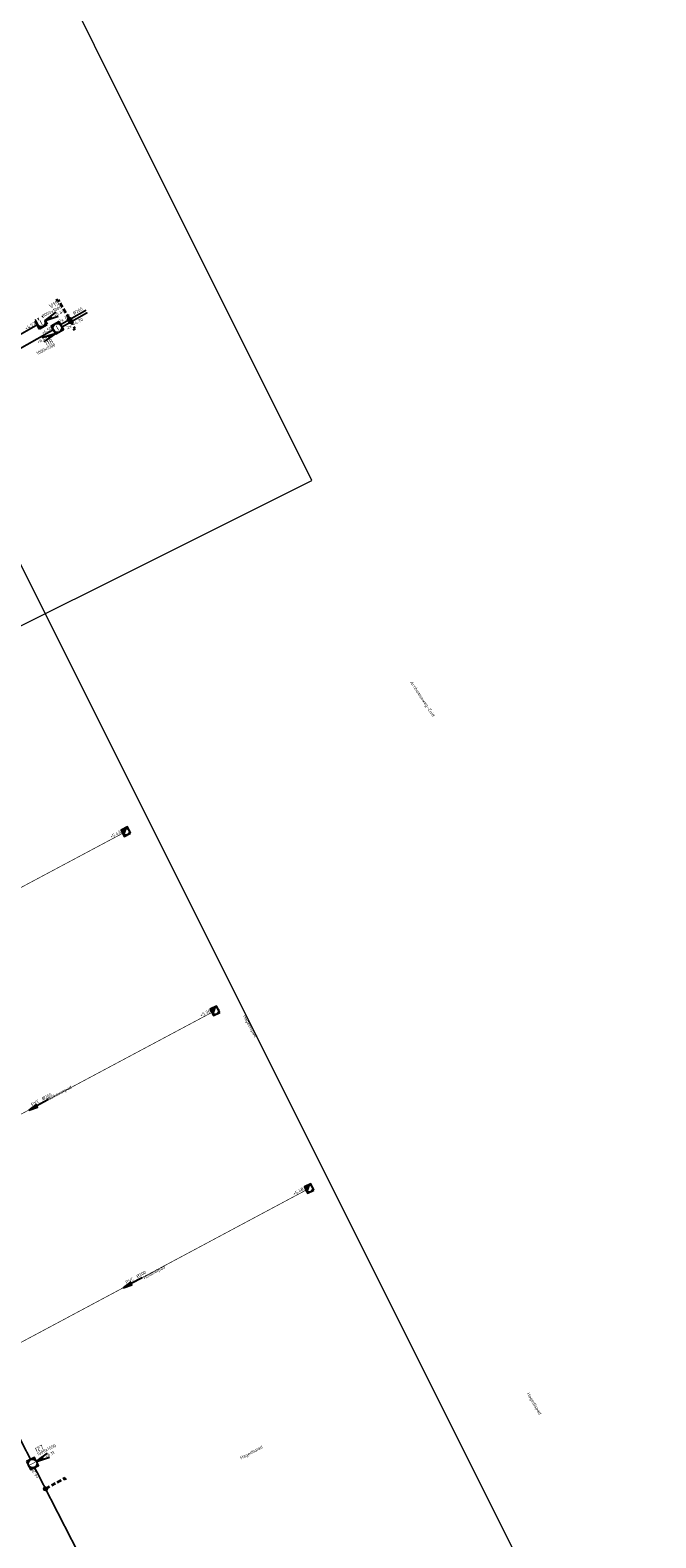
# Model space of a CAD drawing. Header units: metres. Extents: x 154356 to 156379, y 460545 to 462673.
# Tile 7 of 10: x 155346 to 155416, y 461506 to 461676. Entities that reach past the tile are written whole.
import ezdxf
from ezdxf.enums import TextEntityAlignment as Align

# ---------------------------------------------------------------- set-up
doc = ezdxf.new("R2010")
doc.units = ezdxf.units.M
for name, pattern in [('RI-GWA', [18.45, 6, -1.8, 1.75, -1.8, 1.75, -1.8, 1.75, -1.8]), ('RI-HWA-SO', [7.4, 5, -2.4]), ('RI-ITR', [10.4, 5, -1.8, 0, -1.8, 0, -1.8]), ('RI-VWA', [11, 5, -3, 0, -3])]:
    doc.linetypes.add(name, pattern=pattern)
for name, color, linetype, lineweight, true_color in [('N-OI-RI-VWA_TRANSPORTLEIDING-G', 20, 'RI-VWA', 35, 0xff3f00), ('N-WE-RI-HWA_DIAM-BOB-STROOMRICHTING-S', 150, 'Continuous', 25, 0x007fff), ('N-WE-RI-HWA_HULPSTUK-S-200', 150, 'Continuous', 25, 0x007fff), ('N-WE-RI-HWA_RIOOLLEIDING_PVC_125-G', 150, 'RI-HWA-SO', 35, 0x007fff), ('N-WE-RI-HWA_TRANSPORTLEIDING-G', 150, 'RI-HWA-SO', 35, 0x007fff), ('N-WE-RI-ITR_DIAM-BOB-STROOMRICHTING-S', 7, 'Continuous', 25, 0x00a500), ('N-WE-RI-ITR_PUTDEKSELHOOGTE-S', 7, 'Continuous', 25, 0x00a500), ('N-WE-RI-ITR_PUTNUMMER-T25', 7, 'Continuous', 25, 0x00a500), ('N-WE-RI-ITR_RIOOLPUT-S-200', 7, 'Continuous', 25, 0x00a500), ('N-WE-RI-ITR_RIOOLPUT-T18', 7, 'Continuous', 18, 0x00a500), ('N-WE-RI-ITR_TRANSPORTLEIDING-G', 7, 'RI-ITR', 35, 0x00a500), ('N-WE-RI-VWA_DIAM-BOB-STROOMRICHTING-S', 20, 'Continuous', 25, 0xff3f00), ('N-WE-RI-VWA_PUTDEKSELHOOGTE-S', 20, 'Continuous', 25, 0xff3f00), ('N-WE-RI-VWA_PUTNUMMER-T50', 20, 'Continuous', 50, 0xff3f00), ('N-WE-RI-VWA_RIOOLPUT-T18', 20, 'Continuous', 18, 0xff3f00), ('X-XX-AL-T18', 1, 'Continuous', 18, 0xff0000)]:
    doc.layers.add(name, color=color, linetype=linetype, lineweight=lineweight, true_color=true_color)
for name, color, linetype, lineweight in [('N-WE-RI-GWA_DIAM-BOB-STROOMRICHTING-S', 253, 'Continuous', 25), ('N-WE-RI-GWA_RIOOLPUT_INSPECTIEPUT-S', 253, 'Continuous', 25), ('N-WE-RI-GWA_TRANSPORTLEIDING-G', 253, 'RI-GWA', 35)]:
    doc.layers.add(name, color=color, linetype=linetype, lineweight=lineweight)
doc.layers.add('X-XX-AL-HULPLIJN', color=4, linetype='Continuous', lineweight=18, plot=False)
doc.styles.add('NLCS-ISO', font='NLCS-ISO.ttf')
doc.styles.add('NLCS-ISO-M200-T18', font='NLCS-ISO.ttf', dxfattribs={"height": 0.36})
doc.styles.add('NLCS-ISO-M200-T25', font='NLCS-ISO.ttf', dxfattribs={"height": 0.5})

# ---------------------------------------------------------------- blocks, each defined once
blk = doc.blocks.new('SRI-PUT_INSPECTIE-SO')
at = {"flags": 128}
blk.add_lwpolyline([(-2, -2), (2, -2), (2, 2), (-2, 2)], close=True, dxfattribs=at)
blk.add_circle((0, 0), 2)
at = {"style": 'NLCS-ISO'}
blk.add_text('I', height=2.5, dxfattribs=at).set_placement((0, -0.01), align=Align.MIDDLE_CENTER)
blk = doc.blocks.new('*U31')
at = {"ltscale": 0.1}
blk.add_hatch(color=256, dxfattribs=at).paths.add_polyline_path([(-8.5, 0), (-3.5, -0.83), (-3.5, 0.83)])
at = {"ltscale": 0.1, "flags": 128}
blk.add_lwpolyline([(-8.5, 0), (-3.5, -0.83), (-3.5, 0.83)], close=True, dxfattribs=at)
at = {"flags": 128}
blk.add_lwpolyline([(3.5, 0), (-3.5, 0)], dxfattribs=at)
at = {"ltscale": 0.1, "style": 'NLCS-ISO'}
for tag, p in [('BOBL', (-106.06, 0)), ('MAT', (-1, 0.5))]:
    blk.add_attdef(tag, text='', height=1.8, dxfattribs=at).set_placement(p, align=Align.BOTTOM_RIGHT)
for tag, p in [('DIA', (1, 0.5)), ('BOBR', (108.17, 0))]:
    blk.add_attdef(tag, text='', height=1.8, dxfattribs=at).set_placement(p, align=Align.BOTTOM_LEFT)
blk = doc.blocks.new('*U50')
at = {"ltscale": 0.1, "style": 'NLCS-ISO'}
for tag, p in [('BOBL', (-145.63, 0)), ('MAT', (-1, 0.5))]:
    blk.add_attdef(tag, text='', height=1.8, dxfattribs=at).set_placement(p, align=Align.BOTTOM_RIGHT)
for tag, p in [('DIA', (1, 0.5)), ('BOBR', (145.56, 0))]:
    blk.add_attdef(tag, text='', height=1.8, dxfattribs=at).set_placement(p, align=Align.BOTTOM_LEFT)
blk = doc.blocks.new('*U42')
at = {"ltscale": 0.1, "style": 'NLCS-ISO'}
for tag, p in [('BOBL', (-80.83, 0)), ('MAT', (-1, 0.5))]:
    blk.add_attdef(tag, text='', height=1.8, dxfattribs=at).set_placement(p, align=Align.BOTTOM_RIGHT)
for tag, p in [('DIA', (1, 0.5)), ('BOBR', (81.2, 0))]:
    blk.add_attdef(tag, text='', height=1.8, dxfattribs=at).set_placement(p, align=Align.BOTTOM_LEFT)
blk = doc.blocks.new('*U65')
at = {"ltscale": 0.1, "style": 'NLCS-ISO'}
for tag, p in [('BOBL', (-4.81, 0)), ('MAT', (-1, 0.5))]:
    blk.add_attdef(tag, text='', height=1.8, dxfattribs=at).set_placement(p, align=Align.BOTTOM_RIGHT)
for tag, p in [('DIA', (1, 0.5)), ('BOBR', (6.77, 0))]:
    blk.add_attdef(tag, text='', height=1.8, dxfattribs=at).set_placement(p, align=Align.BOTTOM_LEFT)
blk = doc.blocks.new('*U76')
at = {"ltscale": 0.1, "style": 'NLCS-ISO'}
for tag, p in [('MAT', (-1, 0.5)), ('BOBL', (-4.81, -3.24))]:
    blk.add_attdef(tag, text='', height=1.8, dxfattribs=at).set_placement(p, align=Align.BOTTOM_RIGHT)
for tag, p in [('DIA', (1, 0.5)), ('BOBR', (6.77, 0))]:
    blk.add_attdef(tag, text='', height=1.8, dxfattribs=at).set_placement(p, align=Align.BOTTOM_LEFT)
blk = doc.blocks.new('SRI-PUTDEKSELHOOGTE-SO')
blk.add_hatch(color=256).paths.add_polyline_path([(3.66, 1.37), (3.02, 2.49), (0, 0)])
for p, q in [((0, 0), (6.04, 4.97)), ((0, 0), (7.32, 2.74)), ((0, 0), (3.02, 2.49)), ((3.15, 2.26), (3.53, 1.59))]:
    blk.add_line(p, q)
at = {"ltscale": 0.1, "style": 'NLCS-ISO'}
blk.add_attdef('PUTHGT', text='', height=1.8, rotation=30, dxfattribs=at).set_placement((5.02, 2.93), align=Align.MIDDLE_LEFT)
blk = doc.blocks.new('N-SRI-PUT_GWA-SO')
blk.add_hatch(color=256).paths.add_polyline_path([(1.41, 1.41, 0.664858), (-2, 0.02), (-2, -0.02, 0.196534), (-1.41, -1.41)])
at = {"lineweight": -3, "flags": 128}
blk.add_lwpolyline([(2, -2), (2, 2), (-2, 2), (-2, -2)], close=True, dxfattribs=at)
at = {"lineweight": -3}
blk.add_circle((0, 0), 2, dxfattribs=at)
blk = doc.blocks.new('*U94')
at = {"ltscale": 0.1}
blk.add_hatch(color=256, dxfattribs=at).paths.add_polyline_path([(-8.5, 0), (-3.5, -0.83), (-3.5, 0.83)])
at = {"ltscale": 0.1, "flags": 128}
blk.add_lwpolyline([(-8.5, 0), (-3.5, -0.83), (-3.5, 0.83)], close=True, dxfattribs=at)
at = {"flags": 128}
blk.add_lwpolyline([(3.5, 0), (-3.5, 0)], dxfattribs=at)
at = {"ltscale": 0.1, "style": 'NLCS-ISO'}
for tag, p in [('BOBL', (-86.72, 0)), ('MAT', (-1, 0.5))]:
    blk.add_attdef(tag, text='', height=1.8, dxfattribs=at).set_placement(p, align=Align.BOTTOM_RIGHT)
for tag, p in [('DIA', (1, 0.5)), ('BOBR', (103.35, 0))]:
    blk.add_attdef(tag, text='', height=1.8, dxfattribs=at).set_placement(p, align=Align.BOTTOM_LEFT)
blk = doc.blocks.new('*U95')
at = {"ltscale": 0.1}
blk.add_hatch(color=256, dxfattribs=at).paths.add_polyline_path([(-8.5, 0), (-3.5, -0.83), (-3.5, 0.83)])
at = {"ltscale": 0.1, "flags": 128}
blk.add_lwpolyline([(-8.5, 0), (-3.5, -0.83), (-3.5, 0.83)], close=True, dxfattribs=at)
at = {"flags": 128}
blk.add_lwpolyline([(3.5, 0), (-3.5, 0)], dxfattribs=at)
at = {"ltscale": 0.1, "style": 'NLCS-ISO'}
for tag, p in [('BOBL', (-86.72, 0)), ('MAT', (-1, 0.5))]:
    blk.add_attdef(tag, text='', height=1.8, dxfattribs=at).set_placement(p, align=Align.BOTTOM_RIGHT)
for tag, p in [('DIA', (1, 0.5)), ('BOBR', (101.58, 0))]:
    blk.add_attdef(tag, text='', height=1.8, dxfattribs=at).set_placement(p, align=Align.BOTTOM_LEFT)
blk = doc.blocks.new('*U96')
at = {"ltscale": 0.1}
blk.add_hatch(color=256, dxfattribs=at).paths.add_polyline_path([(-8.5, 0), (-3.5, -0.83), (-3.5, 0.83)])
at = {"ltscale": 0.1, "flags": 128}
blk.add_lwpolyline([(-8.5, 0), (-3.5, -0.83), (-3.5, 0.83)], close=True, dxfattribs=at)
at = {"flags": 128}
blk.add_lwpolyline([(3.5, 0), (-3.5, 0)], dxfattribs=at)
at = {"ltscale": 0.1, "style": 'NLCS-ISO'}
for tag, p in [('BOBL', (-86.72, 0)), ('MAT', (-1, 0.5))]:
    blk.add_attdef(tag, text='', height=1.8, dxfattribs=at).set_placement(p, align=Align.BOTTOM_RIGHT)
for tag, p in [('DIA', (1, 0.5)), ('BOBR', (100.6, 0))]:
    blk.add_attdef(tag, text='', height=1.8, dxfattribs=at).set_placement(p, align=Align.BOTTOM_LEFT)
blk = doc.blocks.new('SRI-HULP_INLAAT_125MM-SO')
h = blk.add_hatch(color=256)
h.dxf.hatch_style = 1
h.paths.add_polyline_path([(-0.71, 0.71, 0.198912), (-1, 0, 0.198912), (-0.71, -0.71), (0, 0)])
h = blk.add_hatch(color=256)
h.dxf.hatch_style = 1
h.paths.add_polyline_path([(1, 0, 0.198912), (0.71, 0.71), (0, 0), (0.71, -0.71, 0.198912)])
for p, q in [((-0.71, 0.71), (0.71, -0.71)), ((-0.71, -0.71), (0.71, 0.71))]:
    blk.add_line(p, q)
blk.add_circle((0, 0), 1)

msp = doc.modelspace()

# ---------------------------------------------------------------- linework, layer by layer
at = {"layer": 'N-OI-RI-VWA_TRANSPORTLEIDING-G', "ltscale": 0.2, "const_width": 0.2, "flags": 128}
msp.add_lwpolyline([(155346.45, 461642.41), (155306.51, 461619.55)], dxfattribs=at)
at = {"layer": 'N-WE-RI-GWA_TRANSPORTLEIDING-G', "ltscale": 0.2, "const_width": 0.075, "flags": 128}
for points in [[(155356.06, 461585.21), (155317.09, 461564.43)], [(155366.09, 461565.06), (155327.92, 461544.7)], [(155376.68, 461545.07), (155338.58, 461524.71)]]:
    msp.add_lwpolyline(points, dxfattribs=at)
at = {"layer": 'N-WE-RI-HWA_RIOOLLEIDING_PVC_125-G', "ltscale": 0.1, "flags": 128}
for points in [[(155350.48, 461641.85), (155350.7, 461641.98), (155350.25, 461642.74)], [(155349.68, 461512.44), (155349.56, 461512.66), (155347.38, 461511.47)]]:
    msp.add_lwpolyline(points, dxfattribs=at)
at = {"layer": 'N-WE-RI-HWA_TRANSPORTLEIDING-G', "ltscale": 0.2, "const_width": 0.2, "flags": 128}
for points in [[(155349.08, 461642.43), (155351.95, 461644.06)], [(155349.21, 461642.15), (155352.1, 461643.79)]]:
    msp.add_lwpolyline(points, dxfattribs=at)
at = {"layer": 'N-WE-RI-ITR_TRANSPORTLEIDING-G', "ltscale": 0.2, "const_width": 0.2, "flags": 128}
for points in [[(155295.36, 461611.83), (155348.25, 461641.85)], [(155345.71, 461514.75), (155340.73, 461524.54)], [(155346.16, 461513.86), (155362.09, 461482.75)]]:
    msp.add_lwpolyline(points, dxfattribs=at)
at = {"layer": 'X-XX-AL-HULPLIJN'}
for points in [[(155163.25, 461517.91), (155377.34, 461624.89), (155304.01, 461771.65), (155089.92, 461664.67)], [(155416.02, 461472.54), (155342.69, 461619.29), (155170.17, 461533.09), (155243.5, 461386.33)]]:
    msp.add_lwpolyline(points, close=True, dxfattribs=at)

# ---------------------------------------------------------------- block references
at = {"layer": 'N-OI-RI-VWA_TRANSPORTLEIDING-G', "color": 30, "true_color": 0xff7f00, "xscale": 0.25, "yscale": 0.25, "zscale": 0.25, "rotation": 28.56407164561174}
msp.add_blockref('SRI-PUT_INSPECTIE-SO', (155346.89, 461642.65), dxfattribs=at)
at = {"layer": 'N-WE-RI-GWA_DIAM-BOB-STROOMRICHTING-S', "xscale": 0.2, "yscale": 0.2, "zscale": 0.2}
for name, p, rotation, values in [('*U94', (155336.58, 461574.82), 28.06289294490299, {'MAT': 'PVC', 'DIA': '%%c200', 'BOBL': '+5.22', 'BOBR': '+5.43'}), ('*U95', (155347.01, 461554.88), 28.07723616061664, {'MAT': 'PVC', 'DIA': '%%c200', 'BOBL': '+5.19', 'BOBR': '+5.36'}), ('*U96', (155357.63, 461534.89), 28.11937166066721, {'MAT': 'PVC', 'DIA': '%%c200', 'BOBL': '+5.21', 'BOBR': '+5.48'})]:
    msp.add_blockref(name, p, dxfattribs=dict(at, rotation=rotation)).add_auto_attribs(values)
at = {"layer": 'N-WE-RI-GWA_RIOOLPUT_INSPECTIEPUT-S', "xscale": 0.2, "yscale": 0.2, "zscale": 0.2, "rotation": 26.55025936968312}
for p in [(155356.42, 461585.39), (155366.45, 461565.24), (155377.03, 461545.25)]:
    msp.add_blockref('N-SRI-PUT_GWA-SO', p, dxfattribs=at)
at = {"layer": 'N-WE-RI-HWA_DIAM-BOB-STROOMRICHTING-S'}
ref = msp.add_blockref('*U65', (155350.52, 461643.25), dxfattribs=dict(at, xscale=0.2, yscale=0.2, zscale=0.2, rotation=29.62248379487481))
ref.add_attrib('MAT', '2x PP', dxfattribs={"layer": '0', "ltscale": 0.1, "height": 0.36, "rotation": 29.6225, "style": 'NLCS-ISO'}).set_placement((155350.29, 461643.23), align=Align.BOTTOM_RIGHT)
ref.add_attrib('DIA', '%%c200', dxfattribs={"layer": '0', "ltscale": 0.1, "height": 0.36, "rotation": 29.6225, "style": 'NLCS-ISO'}).set_placement((155350.64, 461643.43), align=Align.BOTTOM_LEFT)
ref = msp.add_blockref('*U76', (155352.21, 461643.85), dxfattribs=dict(at, xscale=0.2000000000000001, yscale=0.2000000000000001, zscale=0.2000000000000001, rotation=29.56375280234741))
ref.add_attrib('BOBL', '2x +4.70', dxfattribs={"layer": '0', "ltscale": 0.1, "height": 0.36, "rotation": 29.5638, "style": 'NLCS-ISO'}).set_placement((155351.7, 461642.81), align=Align.BOTTOM_RIGHT)
at = {"layer": 'N-WE-RI-HWA_HULPSTUK-S-200', "xscale": 0.2, "yscale": 0.2, "zscale": 0.2, "rotation": 28.24990663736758}
msp.add_blockref('SRI-HULP_INLAAT_125MM-SO', (155347.38, 461511.47), dxfattribs=at)
at = {"layer": 'N-WE-RI-ITR_DIAM-BOB-STROOMRICHTING-S', "xscale": 0.2, "yscale": 0.2, "zscale": 0.2}
for name, p, rotation, values in [('*U50', (155321.81, 461626.84), 29.57697154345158, {'MAT': 'Beton IT', 'DIA': '%%c500', 'BOBL': '+4.85', 'BOBR': '+4.50'}), ('*U42', (155354.12, 461498.31), 117.1097335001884, {'MAT': 'Beton IT', 'DIA': '%%c500', 'BOBL': '+4.20', 'BOBR': '+4.20'})]:
    msp.add_blockref(name, p, dxfattribs=dict(at, rotation=rotation)).add_auto_attribs(values)
at = {"layer": 'N-WE-RI-ITR_PUTDEKSELHOOGTE-S'}
ref = msp.add_blockref('SRI-PUTDEKSELHOOGTE-SO', (155348.46, 461641.39), dxfattribs=dict(at, xscale=-0.2000000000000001, yscale=0.2, zscale=0.2, rotation=55.55654614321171))
ref.add_attrib('PUTHGT', '+6.48', dxfattribs={"layer": '0', "ltscale": 0.1, "height": 0.36, "rotation": 25.5565, "style": 'NLCS-ISO'}).set_placement((155346.47, 461640.45), align=Align.MIDDLE_LEFT)
at = {"layer": 'N-WE-RI-ITR_PUTDEKSELHOOGTE-S', "xscale": 0.2, "yscale": 0.2, "zscale": 0.2, "rotation": 357.5439726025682}
msp.add_blockref('SRI-PUTDEKSELHOOGTE-SO', (155346.36, 461514.55), dxfattribs=at).add_auto_attribs({'PUTHGT': '+6.11'})
at = {"layer": 'N-WE-RI-ITR_RIOOLPUT-S-200', "xscale": 0.25, "yscale": 0.25, "zscale": 0.25, "rotation": 30.25528650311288}
msp.add_blockref('SRI-PUT_INSPECTIE-SO', (155348.71, 461642.06), dxfattribs=at)
at = {"layer": 'N-WE-RI-VWA_DIAM-BOB-STROOMRICHTING-S', "xscale": 0.2, "yscale": 0.2, "zscale": 0.2, "rotation": 29.78674923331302}
msp.add_blockref('*U31', (155326.48, 461630.98), dxfattribs=at).add_auto_attribs({'MAT': 'PP', 'DIA': '%%c315', 'BOBL': '+4.46', 'BOBR': '+4.57'})
at = {"layer": 'N-WE-RI-VWA_PUTDEKSELHOOGTE-S', "xscale": 0.1999999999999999, "yscale": 0.1999999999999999, "zscale": 0.1999999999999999, "rotation": 357.5439725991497}
msp.add_blockref('SRI-PUTDEKSELHOOGTE-SO', (155347.33, 461642.89), dxfattribs=at).add_auto_attribs({'PUTHGT': '+6.49'})

# ---------------------------------------------------------------- texts
at = {"layer": 'X-XX-AL-T18', "style": 'NLCS-ISO-M200-T18'}
for s, rotation, p in [('Arnhemseweg-Zuid', 303.4, (155389.75, 461600.3)), ('Hagedispad', 298.5, (155370.36, 461563.49)), ('Meikeverpad', 28, (155348.95, 461555.94)), ('Hommelpad', 28.2, (155359.63, 461535.78)), ('Hagedispad', 300.2, (155402.31, 461521.03)), ('Hagedispad', 28.2, (155370.55, 461515.53))]:
    msp.add_text(s, height=0.36, rotation=rotation, dxfattribs=at).set_placement(p, align=Align.MIDDLE)

# ---------------------------------------------------------------- next in the draw order: texts
at = {"layer": 'N-WE-RI-ITR_RIOOLPUT-T18', "char_height": 0.36, "rotation": 26.5503, "style": 'NLCS-ISO-M200-T18', "bg_fill": 3, "box_fill_scale": 1, "bg_fill_color": 256, "bg_fill_transparency": 0}
for insert, attachment_point in [((155348.37, 461640.37), 3), ((155346.36, 461515.5), 1)]:
    msp.add_mtext('1000x1000', dxfattribs=dict(at, insert=insert, attachment_point=attachment_point))
at = {"layer": 'N-WE-RI-VWA_RIOOLPUT-T18', "insert": (155349.07, 461644.61), "char_height": 0.36, "attachment_point": 3, "rotation": 26.5503, "style": 'NLCS-ISO-M200-T18', "bg_fill": 3, "box_fill_scale": 1, "bg_fill_color": 256, "bg_fill_transparency": 0}
msp.add_mtext('1000x1000', dxfattribs=at)

# ---------------------------------------------------------------- next in the draw order: block references
at = {"layer": 'N-WE-RI-HWA_HULPSTUK-S-200', "xscale": 0.2, "yscale": 0.2, "zscale": 0.2, "rotation": 28.24990663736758}
for p in [(155350.09, 461643.02), (155350.25, 461642.74)]:
    msp.add_blockref('SRI-HULP_INLAAT_125MM-SO', p, dxfattribs=at)

# ---------------------------------------------------------------- next in the draw order: texts
at = {"layer": 'N-WE-RI-ITR_PUTNUMMER-T25', "char_height": 0.5, "rotation": 26.5503, "style": 'NLCS-ISO-M200-T25', "bg_fill": 3, "box_fill_scale": 1, "bg_fill_color": 256, "bg_fill_transparency": 0}
for s, insert, attachment_point in [('I18', (155348.07, 461640.87), 3), ('I27', (155346.15, 461516.04), 1)]:
    msp.add_mtext(s, dxfattribs=dict(at, insert=insert, attachment_point=attachment_point))
at = {"layer": 'N-WE-RI-VWA_PUTNUMMER-T50', "insert": (155348.76, 461645.18), "char_height": 0.5, "attachment_point": 3, "rotation": 26.5503, "style": 'NLCS-ISO', "bg_fill": 3, "box_fill_scale": 1, "bg_fill_color": 256, "bg_fill_transparency": 0}
msp.add_mtext('V15', dxfattribs=at)

# ---------------------------------------------------------------- next in the draw order: linework, layer by layer
at = {"layer": 'N-WE-RI-HWA_RIOOLLEIDING_PVC_125-G', "ltscale": 0.1, "flags": 128}
msp.add_lwpolyline([(155348.57, 461645.13), (155348.79, 461645.26), (155350.09, 461643.02)], dxfattribs=at)

# ---------------------------------------------------------------- next in the draw order: block references
at = {"layer": 'N-WE-RI-ITR_RIOOLPUT-S-200', "xscale": 0.25, "yscale": 0.25, "zscale": 0.25, "rotation": 297.0599712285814}
msp.add_blockref('SRI-PUT_INSPECTIE-SO', (155345.93, 461514.31), dxfattribs=at)

doc.saveas('drawing.dxf')
